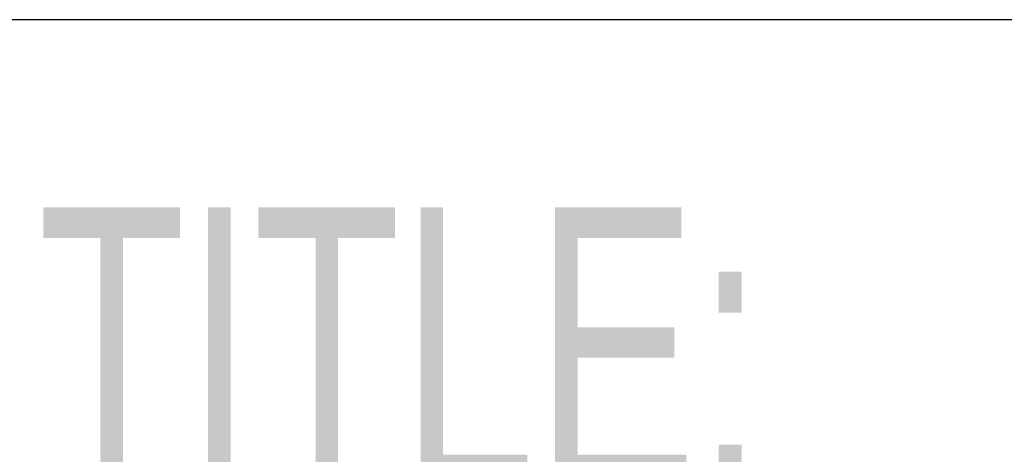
# Model space of a CAD drawing. Header units: millimetres. Extents: x 1249 to 1712, y -37 to 290.
# Tile 8 of 28: x 1642 to 1653, y -3 to 2. Entities that reach past the tile are written whole.
import ezdxf

# ---------------------------------------------------------------- set-up
doc = ezdxf.new("R2010")
doc.units = ezdxf.units.MM
doc.header["$LTSCALE"] = 16.335
doc.layers.get('0').update_dxf_attribs({"linetype": 'CONTINUOUS'})
doc.styles.add('Romans', font='romans.shx', dxfattribs={"height": 2})
doc.styles.get("Standard").update_dxf_attribs({"font": 'txt', "width": 0.65})

# ---------------------------------------------------------------- blocks, each defined once
blk = doc.blocks.new('*T4')
at = {"color": 0, "lineweight": -2}
for p, q in [((0, 0), (156, 0)), ((0, 0), (0, -15.6)), ((46.8, 0), (46.8, -15.6)), ((93.6, 0), (93.6, -15.6)), ((156, 0), (156, -46.8)), ((0, -15.6), (156, -15.6)), ((0, -15.6), (0, -46.8)), ((23.4, -15.6), (23.4, -46.8)), ((46.8, -15.6), (46.8, -46.8)), ((70.2, -15.6), (70.2, -46.8)), ((93.6, -15.6), (93.6, -31.2)), ((0, -23.4), (93.6, -23.4)), ((0, -31.2), (156, -31.2)), ((93.6, -31.2), (93.6, -46.8)), ((145.08, -31.2), (145.08, -46.8)), ((0, -39), (93.6, -39)), ((145.08, -39), (156, -39)), ((0, -46.8), (156, -46.8))]:
    blk.add_line(p, q, dxfattribs=at)
at = {"color": 0, "char_height": 3.12}
for s, insert, width, attachment_point in [('UNITS', (11.7, -19.5), 21.84, 5), ('SCALE', (58.5, -19.5), 21.84, 5), ('1:1', (81.9, -19.5), 21.84, 5), ('mm', (35.1, -19.5), 21.84, 5), ('Shijie', (81.9, -27.3), 21.84, 5), ('MATERIAL', (11.7, -27.3), 21.84, 5), ('APPROVED', (58.5, -27.3), 21.84, 5), ('Gemini_345lg', (124.8, -30.42), 60.84, 8), ('FINISH', (11.7, -35.1), 21.84, 5), ('CHECK', (58.5, -35.1), 21.84, 5), ('REV.', (150.54, -35.1), 9.36, 5), ("Q'TY", (11.7, -42.9), 21.84, 5), ('1', (35.1, -42.9), 21.84, 5), ('DRAWN', (58.5, -42.9), 21.84, 5), ('V0.1', (150.54, -42.9), 9.36, 5)]:
    blk.add_mtext(s, dxfattribs=dict(at, insert=insert, width=width, attachment_point=attachment_point))
at = {"color": 0, "insert": (81.9, -42.9), "char_height": 3.12, "width": 21.84, "attachment_point": 5, "style": 'Romans'}
blk.add_mtext('{\\fSimSun|b0|i0|c134|p2;Yanxu}', dxfattribs=at)

msp = doc.modelspace()

# ---------------------------------------------------------------- block references
msp.add_blockref('*T4', (1548.289, 17.456))

# ---------------------------------------------------------------- texts
at = {"insert": (1641.889, -1.808), "char_height": 3.12, "width": 79.95, "attachment_point": 4}
msp.add_mtext(' TITLE:', dxfattribs=at)

doc.saveas('drawing.dxf')
